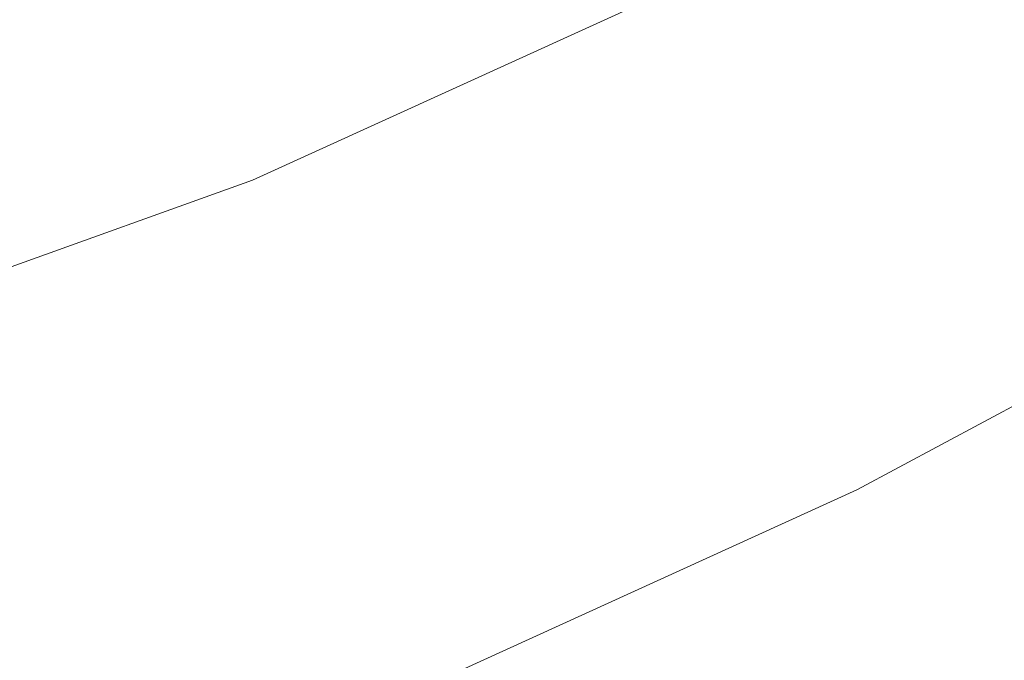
# Model space of a CAD drawing. Extents: x 1620613 to 1693141, y 557269 to 607790.
# Tile 158 of 256: x 1620816.599 to 1620817.839, y 607274.873 to 607275.68. Entities that reach past the tile are written whole.
import ezdxf

# ---------------------------------------------------------------- set-up
doc = ezdxf.new("R2010")
doc.units = 0
doc.header["$LTSCALE"] = 10
doc.header["$MEASUREMENT"] = 0
doc.linetypes.add('DGN Style 2', pattern=[7.346996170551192, 4.408197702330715, -2.938798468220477])
doc.linetypes.add('DGN Style 3', pattern=[10.28579463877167, 7.346996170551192, -2.938798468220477])
for name, color, linetype, lineweight in [('BD_X_Building', 241, 'Continuous', 0), ('DT_X_Contour_Minor', 136, 'DGN Style 3', 0), ('SV_X_Top_of_Bank', 97, 'DGN Style 2', 0)]:
    doc.layers.add(name, color=color, linetype=linetype, lineweight=lineweight)

# ---------------------------------------------------------------- blocks, each defined once
blk = doc.blocks.new('*U1004')
at = {"layer": 'DT_X_Contour_Minor', "transparency": 33554559, "flags": 128}
for points, elevation in [([(-12.97496903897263, 53.37573901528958), (-18.23852390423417, 49.62931276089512), (-19.27099995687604, 48.89497000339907), (-20.11261888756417, 48.29755298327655), (-20.76338069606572, 47.83706170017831), (-21.22328538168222, 47.51349615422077), (-22.19522171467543, 46.83322234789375), (-22.74166912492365, 46.39068553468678), (-23.65205910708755, 45.57328044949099), (-24.92639166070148, 44.38100709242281), (-26.56466678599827, 42.81386546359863), (-31.41865721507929, 38.13499675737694), (-33.06481164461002, 36.56212443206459), (-34.36278211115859, 35.35265898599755), (-35.31256861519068, 34.50660041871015), (-35.91417115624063, 34.02394873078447), (-37.05419931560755, 33.22142006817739), (-37.44686802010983, 32.9528959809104), (-37.76985301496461, 32.7492202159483), (-38.02315429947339, 32.6103927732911), (-38.20677187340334, 32.53641365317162), (-38.60350712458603, 32.42560042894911), (-38.78020298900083, 32.35138943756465), (-39.0127391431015, 32.21186638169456), (-39.30111558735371, 32.00703126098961), (-39.64533232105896, 31.73688407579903), (-40.63769733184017, 30.92940882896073), (-41.02660875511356, 30.65951587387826), (-41.44906926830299, 30.45544344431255), (-41.90507887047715, 30.31719153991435), (-42.39463756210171, 30.24476016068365), (-43.74485952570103, 30.13937051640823), (-44.25464801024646, 30.10434035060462), (-44.7713469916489, 30.07829208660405), (-45.2949564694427, 30.06122572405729), (-45.82547644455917, 30.05314126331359), (-48.31736081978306, 30.03637154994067), (-50.71730723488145, 29.00671070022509), (-51.34218582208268, 28.73839608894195), (-52.18827312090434, 28.37473547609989), (-53.25556913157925, 27.91572886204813), (-54.54407385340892, 27.36137624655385), (-58.27503139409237, 25.75597460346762), (-59.63144519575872, 25.16984402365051), (-60.90246844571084, 24.61550351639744), (-62.08810114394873, 24.09295308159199), (-63.18834329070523, 23.60219271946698), (-66.00846827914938, 22.33588518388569), (-67.12218662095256, 21.83661336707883), (-68.34824790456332, 21.28852856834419), (-69.68665212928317, 20.6916307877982), (-71.13739929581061, 20.04592002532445), (-75.15584899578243, 18.25894068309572), (-76.6348157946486, 17.60056028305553), (-78.05787891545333, 16.96565358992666), (-79.42503835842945, 16.35422060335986), (-80.73629412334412, 15.7662613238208), (-84.15843792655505, 14.22966818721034), (-85.416614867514, 13.66403341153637), (-86.62453783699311, 13.11957393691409), (-87.78220683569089, 12.59628976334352), (-88.88962186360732, 12.09418089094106), (-91.77572330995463, 10.78345763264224), (-92.85674899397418, 10.29300645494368), (-93.93524996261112, 9.804695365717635), (-95.01122621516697, 9.31852436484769), (-96.08467775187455, 8.83449345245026), (-98.94384889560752, 7.546597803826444), (-99.9229301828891, 7.105634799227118), (-100.7157956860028, 6.74866752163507), (-101.32244540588, 6.475695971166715), (-101.7428793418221, 6.286720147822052), (-102.6157487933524, 5.894778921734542), (-102.9645121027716, 5.736403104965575), (-103.3561499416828, 5.555231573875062), (-103.7906623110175, 5.351264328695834), (-104.2680492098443, 5.124501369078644), (-105.5982469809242, 4.489405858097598), (-106.0508482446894, 4.273533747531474), (-106.4110037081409, 4.102239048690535), (-106.6787133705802, 3.975521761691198), (-106.8539772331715, 3.893381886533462), (-107.1980864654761, 3.7337787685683), (-107.3863440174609, 3.647221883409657), (-107.6930347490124, 3.507253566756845), (-108.1181586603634, 3.313873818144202), (-108.661715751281, 3.067082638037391), (-110.7965216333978, 2.098481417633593), (-111.1732024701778, 1.927646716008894), (-111.399154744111, 1.825253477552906), (-111.4743784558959, 1.791301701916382), (-111.4740036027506, 1.792018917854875), (-111.47424429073, 1.79208132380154), (-111.4752474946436, 1.791730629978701), (-111.4770132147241, 1.790966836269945), (-111.4898997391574, 1.784883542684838), (-111.4918796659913, 1.783998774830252), (-111.4932398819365, 1.783446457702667), (-111.4939803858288, 1.783226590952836), (-111.4951287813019, 1.783083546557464), (-111.4958629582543, 1.782857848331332), (-111.4972041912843, 1.782288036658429), (-111.4991524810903, 1.781374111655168), (-111.5017078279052, 1.780116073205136), (-111.5093314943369, 1.776302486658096), (-111.5127833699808, 1.774572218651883), (-111.5174212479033, 1.772241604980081), (-111.523245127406, 1.76931064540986), (-111.5302550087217, 1.765779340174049), (-111.5657351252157, 1.747899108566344), (-111.6409026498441, 1.582705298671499), (-111.7199048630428, 1.406909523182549), (-111.9246968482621, 0.9503195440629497), (-112.2552786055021, 0.2129353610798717), (-112.7116501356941, -0.8052430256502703), (-114.0963605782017, -3.894777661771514), (-114.6758191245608, -5.047626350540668), (-115.3756619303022, -6.189021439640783), (-116.1958889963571, -7.318962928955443), (-117.13650032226, -8.43745081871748), (-119.8053095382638, -11.40481372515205), (-120.6890922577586, -12.38773940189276), (-121.3388335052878, -13.11099425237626), (-121.7545332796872, -13.57457827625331), (-121.936191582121, -13.77849147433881), (-122.1085584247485, -13.97603223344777), (-122.1659047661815, -14.04122878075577), (-122.208668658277, -14.08866285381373), (-122.2368501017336, -14.11833445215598), (-122.2504490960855, -14.13024357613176), (-122.2672698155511, -14.13831794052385), (-122.5394817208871, -14.30356690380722), (-123.3435018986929, -14.79325802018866), (-124.6793303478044, -15.60739128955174), (-126.5469670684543, -16.74596671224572), (-132.2364093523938, -20.21475737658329), (-134.105265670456, -21.35392835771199), (-135.4447529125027, -22.1698483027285), (-136.2548710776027, -22.6625172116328), (-136.535620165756, -22.83193508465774), (-136.5784589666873, -22.85271469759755), (-136.9735989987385, -23.04533367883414), (-138.1268899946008, -23.60760591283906), (-140.0383319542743, -24.53953139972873), (-142.7079248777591, -25.84111013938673), (-150.8377072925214, -29.80485778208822), (-153.553987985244, -31.12529474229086), (-155.6054932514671, -32.11379489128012), (-156.9922230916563, -32.77035822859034), (-157.7141775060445, -33.09498475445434), (-158.7530220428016, -33.51807307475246), (-159.1169006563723, -33.66791115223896), (-159.429403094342, -33.80010914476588), (-159.6905293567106, -33.914667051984), (-159.900279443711, -34.01158487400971), (-160.3911114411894, -34.24651228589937), (-160.6043641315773, -34.31711445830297), (-160.875998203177, -34.35272541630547), (-161.2060136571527, -34.35334516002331), (-161.5944104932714, -34.31897368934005), (-162.7079772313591, -34.18066148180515), (-163.2592593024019, -34.23995228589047), (-164.0779304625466, -34.5215588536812), (-165.1639907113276, -35.02548118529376), (-166.5174400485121, -35.75171928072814), (-170.4831570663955, -37.98477522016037), (-171.9733739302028, -38.79770512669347), (-173.4697367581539, -39.56170289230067), (-174.9722455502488, -40.27676851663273), (-176.4809003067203, -40.94290199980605), (-180.5121742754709, -42.65401510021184), (-181.9454305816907, -43.25916436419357), (-183.2217440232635, -43.79127733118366), (-184.3411146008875, -44.25035400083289), (-185.3035423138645, -44.63639437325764), (-187.6607590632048, -45.56845363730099), (-188.439663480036, -45.87757573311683), (-189.0084641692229, -46.10589757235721), (-189.3671611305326, -46.25341915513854), (-189.5157543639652, -46.32014048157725), (-189.6318646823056, -46.39033034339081), (-189.947246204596, -46.58210706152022), (-190.8063080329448, -47.10479481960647), (-192.2090501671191, -47.95839361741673), (-194.1554726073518, -49.14290345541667), (-200.070839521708, -52.74281107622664), (-202.0672929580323, -53.95756140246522), (-203.620128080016, -54.90188166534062), (-204.7293448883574, -55.57577186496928), (-205.3949433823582, -55.97923200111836), (-206.5783816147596, -56.69455228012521), (-207.1627002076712, -57.0351443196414), (-208.0280773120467, -57.52043022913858), (-209.1745129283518, -58.15041000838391), (-210.602007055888, -58.92508365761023), (-217.9194495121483, -62.87784638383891), (-219.0398206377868, -63.30538070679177), (-219.2505596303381, -63.38580907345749), (-219.4026175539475, -63.44386517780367), (-219.4959944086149, -63.4795490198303), (-219.5306901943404, -63.49286059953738), (-219.5449708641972, -63.49852846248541), (-219.9455073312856, -63.65250679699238), (-221.1364062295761, -64.11019090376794), (-223.1176675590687, -64.87158078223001), (-225.8892913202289, -65.93667643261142), (-234.3341045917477, -69.18187252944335), (-237.1589949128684, -70.26825595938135), (-239.3000559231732, -71.09350917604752), (-240.7572876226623, -71.65763217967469), (-241.5306900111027, -71.96062497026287), (-242.6813239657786, -72.4204321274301), (-243.1614611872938, -72.6108825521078), (-243.7388973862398, -72.8373784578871), (-244.4136325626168, -73.09991984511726), (-245.1856667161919, -73.39850671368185), (-247.3741564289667, -74.24279900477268), (-248.1301286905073, -74.5302451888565), (-248.7566781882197, -74.75936452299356), (-249.2538049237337, -74.9301570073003), (-249.621508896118, -75.04262264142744), (-250.4294891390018, -75.2647618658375), (-250.7628191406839, -75.3474297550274), (-251.1568239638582, -75.42882900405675), (-251.6115036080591, -75.50895961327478), (-252.1268580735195, -75.58782158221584), (-253.5820364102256, -75.79642864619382), (-253.8311110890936, -75.9429288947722), (-253.486951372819, -76.22597434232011), (-252.5495572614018, -76.64556498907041), (-251.0189287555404, -77.20170083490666), (-246.146273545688, -78.86679002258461), (-244.4649413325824, -79.35867311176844), (-243.0754360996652, -79.58550548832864), (-241.9777578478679, -79.54728715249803), (-241.1719065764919, -79.2440181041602), (-239.4120724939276, -78.08189969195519), (-238.3887614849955, -77.9497620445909), (-236.63870402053, -78.42493791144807), (-234.1619001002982, -79.50742729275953), (-230.958349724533, -81.19723018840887), (-221.4465534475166, -86.51312259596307), (-218.2689537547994, -88.2483904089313), (-215.870001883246, -89.46727454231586), (-214.2496978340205, -90.16977499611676), (-213.4080416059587, -90.35589177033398), (-212.2018220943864, -90.16369159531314), (-211.7173712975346, -90.05016763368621), (-211.1686835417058, -89.85374587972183), (-210.5557588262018, -89.5744263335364), (-209.8785971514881, -89.2122089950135), (-207.9871834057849, -88.13576570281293), (-207.2598276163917, -87.73568616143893), (-206.4963205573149, -87.3427800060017), (-205.6966622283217, -86.95704723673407), (-204.8608526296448, -86.57848785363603), (-202.5838253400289, -85.5785606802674), (-201.6978803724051, -85.19815493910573), (-200.7478159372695, -84.80688309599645), (-199.7336320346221, -84.40474515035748), (-198.6553286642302, -83.99174110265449), (-195.6943603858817, -82.8759088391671), (-194.6341527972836, -82.46128209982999), (-193.6742562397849, -82.05427607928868), (-192.8146707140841, -81.65489077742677), (-192.0553962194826, -81.26312619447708), (-190.164412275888, -80.22858159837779), (-189.4299198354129, -79.8490462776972), (-188.6446804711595, -79.48634876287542), (-187.8086941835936, -79.14048905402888), (-186.9219609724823, -78.81146715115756), (-184.489676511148, -77.95652581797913), (-183.6682467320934, -77.66674950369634), (-183.0281707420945, -77.43862656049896), (-182.5694485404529, -77.27215698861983), (-182.2920801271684, -77.16734078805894), (-181.7942360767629, -76.97003541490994), (-181.4727164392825, -76.8460657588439), (-180.8815405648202, -76.62213582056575), (-180.020708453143, -76.29824559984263), (-178.8902201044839, -75.87439509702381), (-175.5160428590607, -74.6108467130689), (-174.1374128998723, -74.0889399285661), (-172.5321559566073, -73.47088086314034), (-170.7002720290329, -72.75666951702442), (-168.6417611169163, -71.9463058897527), (-162.8502293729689, -69.65713317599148), (-160.9177755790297, -68.89397842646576), (-159.4640630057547, -68.32139371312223), (-158.4890916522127, -67.93937903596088), (-157.9928615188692, -67.74793439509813), (-157.3079027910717, -67.49150873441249), (-156.9997807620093, -67.3549183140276), (-156.5891337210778, -67.13746629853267), (-156.0759616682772, -66.83915268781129), (-155.4602646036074, -66.45997748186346), (-153.681705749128, -65.34102813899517), (-152.9905622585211, -64.92661636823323), (-152.2510509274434, -64.52259306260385), (-151.4631717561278, -64.12895822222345), (-150.6269247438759, -63.74571184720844), (-148.3324422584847, -62.73757280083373), (-147.3215041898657, -62.30315822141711), (-146.0095518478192, -61.75601876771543), (-144.396585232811, -61.09615443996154), (-142.4826043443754, -60.32356523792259), (-136.9773029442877, -58.1130275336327), (-135.0877443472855, -57.36494984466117), (-133.5480446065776, -56.7786200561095), (-132.3582037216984, -56.35403816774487), (-131.5182216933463, -56.09120417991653), (-129.7447480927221, -55.60597741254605), (-129.1324703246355, -55.42479296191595), (-128.6257422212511, -55.24515968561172), (-128.2245637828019, -55.06707758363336), (-127.9289350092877, -54.89054665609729), (-127.281324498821, -54.42186574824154), (-127.0331768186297, -54.27186610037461), (-126.774441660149, -54.17337783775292), (-126.5051190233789, -54.12640096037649), (-126.2252089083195, -54.1309354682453), (-125.4646652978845, -54.21170933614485), (-125.184771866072, -54.25412879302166), (-124.9154992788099, -54.32080676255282), (-124.6568475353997, -54.41174324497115), (-124.4088166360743, -54.52693824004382), (-123.2761210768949, -55.12111808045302), (-120.9683138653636, -54.07985642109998), (-120.5213954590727, -53.87953848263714), (-120.1697004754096, -53.72483966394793), (-119.9132289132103, -53.61575996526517), (-119.7519807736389, -53.55229938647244), (-119.448950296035, -53.44389666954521), (-119.3324112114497, -53.39908423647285), (-119.2100668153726, -53.34594897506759), (-119.0819171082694, -53.28449088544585), (-118.9479620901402, -53.21470996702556), (-118.5830082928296, -53.01753041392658), (-118.4615150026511, -52.95206241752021), (-118.3707504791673, -52.90354309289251), (-118.310714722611, -52.87197244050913), (-118.2814077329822, -52.85735045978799), (-118.2442274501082, -52.84095674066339), (-118.2223975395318, -52.83138939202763), (-118.1847930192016, -52.81498263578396), (-118.1314138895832, -52.79173647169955), (-118.0622601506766, -52.76165089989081), (-117.8568173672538, -52.67230349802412), (-117.7893088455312, -52.64283211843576), (-117.7408653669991, -52.62142853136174), (-117.7114869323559, -52.60809273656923), (-117.7011735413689, -52.60282473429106), (-117.6990912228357, -52.59953378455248), (-117.6219161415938, -52.56608089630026), (-117.3919526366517, -52.46819044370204), (-117.0092007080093, -52.30586242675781), (-116.4736603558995, -52.07909684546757), (-114.8418348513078, -51.38847187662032), (-114.2584243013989, -51.13975300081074), (-113.7320617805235, -50.91156510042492), (-113.2627472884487, -50.70390817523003), (-112.8504808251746, -50.51678222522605), (-111.827167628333, -50.04515432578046), (-111.4299765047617, -49.86301165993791), (-111.0058880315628, -49.67030458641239), (-110.554902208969, -49.46703310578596), (-110.0770190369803, -49.25319721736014), (-108.7668007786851, -48.66888230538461), (-108.1837557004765, -48.40975003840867), (-107.4172841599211, -48.07058942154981), (-106.4673861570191, -47.65140045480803), (-105.3340616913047, -47.1521831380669), (-102.0672944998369, -45.7142324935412), (-100.8118101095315, -45.16053824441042), (-99.49543233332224, -44.57791848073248), (-98.11816117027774, -43.96637320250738), (-96.6799966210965, -43.32590240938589), (-92.76369997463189, -41.5794129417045), (-91.26805140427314, -40.91111520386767), (-89.7183281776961, -40.21608909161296), (-88.11453029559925, -39.49433460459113), (-86.45665775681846, -38.74585174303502), (-81.96356477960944, -36.71425961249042), (-80.376238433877, -35.99667696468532), (-78.98407913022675, -35.36762311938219), (-77.78708686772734, -34.82709807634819), (-76.78526164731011, -34.37510183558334), (-74.37395044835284, -33.28781693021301), (-73.40075753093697, -32.84989111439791), (-72.28966217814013, -32.35157734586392), (-71.0406643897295, -31.79287562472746), (-69.65376416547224, -31.17378595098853), (-65.77149365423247, -29.44236288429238), (-64.39948722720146, -28.82964148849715), (-63.19517082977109, -28.29004460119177), (-62.15854446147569, -27.82357222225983), (-61.28960812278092, -27.43022435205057), (-59.19603125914, -26.4787960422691), (-58.48592494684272, -26.15550063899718), (-57.92578865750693, -25.89918566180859), (-57.5156223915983, -25.70985111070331), (-57.25542614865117, -25.58749698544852), (-56.76152953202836, -25.35052655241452), (-56.57630622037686, -25.26119396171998), (-56.39105874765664, -25.1709240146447), (-56.20578711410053, -25.07971671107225), (-56.02049131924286, -24.98757205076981), (-55.52633698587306, -24.74060314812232), (-55.30042485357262, -24.63030785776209), (-54.99330420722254, -24.48464866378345), (-54.60497504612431, -24.30362556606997), (-54.13543737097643, -24.08723856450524), (-52.77505888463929, -23.46305468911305), (-52.32862941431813, -23.25845270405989), (-52.00962486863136, -23.11278465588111), (-51.81804524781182, -23.02605054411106), (-51.75389055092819, -22.99825036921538), (-51.7527112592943, -23.00269515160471), (-51.74679713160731, -23.0014682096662), (-51.72993921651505, -22.99445379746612), (-51.70213751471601, -22.98165191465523), (-51.66339202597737, -22.96306256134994), (-51.54547900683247, -22.90577432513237), (-51.4807063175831, -22.87435065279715), (-51.37482301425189, -22.82304581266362), (-51.22782909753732, -22.75185980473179), (-51.03972456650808, -22.66079262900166), (-50.06597865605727, -22.18942308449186), (-49.91738080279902, -19.29318748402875), (-49.7747274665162, -18.57272255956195), (-49.41045225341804, -17.65257161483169), (-48.82455516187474, -16.53273464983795), (-48.01703619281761, -15.21321166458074), (-45.56815643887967, -11.42823567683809), (-44.5813649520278, -10.10869638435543), (-43.4576503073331, -8.988810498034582), (-42.19701250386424, -8.068578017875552), (-40.79945154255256, -7.347998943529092), (-36.8900581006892, -5.692659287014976), (-35.57871418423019, -5.137401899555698), (-34.57672751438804, -4.713134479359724), (-33.88409809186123, -4.419857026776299), (-33.50082591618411, -4.257569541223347), (-32.89124311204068, -3.999456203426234), (-32.47245559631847, -3.751525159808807), (-31.67328015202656, -3.201317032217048), (-30.49371677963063, -2.348831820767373), (-28.93376547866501, -1.194069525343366), (-24.26671143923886, 2.288332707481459), (-22.57535403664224, 3.526794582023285), (-21.00157235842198, 4.630378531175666), (-19.54536640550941, 5.599084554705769), (-18.20673617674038, 6.432912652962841), (-14.79382320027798, 8.476617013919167), (-13.65435439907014, 9.162094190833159), (-12.79563272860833, 9.68574745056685), (-12.21765818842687, 10.04757679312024), (-11.9204307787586, 10.24758221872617), (-11.50215386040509, 10.5651647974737), (-11.15945073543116, 10.78888552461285), (-10.4450490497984, 11.22186077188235), (-9.358948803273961, 11.86409053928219), (-7.901149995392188, 12.71557482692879), (-3.518088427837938, 15.26520562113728), (-1.963884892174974, 16.17127600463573), (-0.5885704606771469, 16.97726405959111), (0.6078548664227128, 17.683169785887), (1.625391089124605, 18.28899318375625), (4.100302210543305, 19.77107914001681), (5.143483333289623, 20.40318336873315), (6.416843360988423, 21.18793158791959), (7.920382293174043, 22.12532379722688), (9.654100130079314, 23.21535999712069), (14.58425290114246, 26.32564851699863), (16.28994077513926, 27.41252801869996), (17.70938981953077, 28.34045013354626), (18.84260003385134, 29.10941486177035), (19.68957141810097, 29.71942220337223), (21.56651000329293, 31.13416526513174), (22.22825845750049, 31.49463311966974), (22.80579988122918, 31.51497938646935), (23.29913427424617, 31.19520406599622), (23.70826163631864, 30.5353071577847), (25.42103958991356, 26.66217121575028)], -0.1999585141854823), ([(-15.21616715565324, 53.13950447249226), (-19.81874134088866, 49.86354265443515), (-20.72156229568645, 49.22141635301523), (-21.45749336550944, 48.69902108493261), (-22.02653455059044, 48.29635685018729), (-22.42868585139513, 48.01342364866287), (-23.27856947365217, 47.41857648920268), (-23.80416834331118, 46.98556298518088), (-24.74355223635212, 46.13265784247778), (-26.09672115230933, 44.85986106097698), (-27.86367509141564, 43.16717264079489), (-33.12726562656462, 38.09348133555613), (-34.87997650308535, 36.41065848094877), (-36.19041623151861, 35.16745839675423), (-37.05858481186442, 34.36388108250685), (-37.48448224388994, 33.99992653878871), (-38.03051386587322, 33.61554478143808), (-38.21858775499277, 33.48693160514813), (-38.37328570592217, 33.38937839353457), (-38.49460771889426, 33.32288514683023), (-38.5825537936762, 33.28745186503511), (-38.77257540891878, 33.23437640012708), (-38.88521126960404, 33.17604471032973), (-39.08060264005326, 33.04085623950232), (-39.3587495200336, 32.82881098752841), (-39.71965190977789, 32.53990895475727), (-40.79239896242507, 31.66702782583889), (-41.21281239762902, 31.37527341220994), (-41.66949241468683, 31.15467101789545), (-42.16243901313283, 31.00522064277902), (-42.6916521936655, 30.92692228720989), (-44.15124278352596, 30.8129960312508), (-44.65910627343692, 30.77541925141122), (-45.08800380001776, 30.74813360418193), (-45.43793536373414, 30.73113908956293), (-45.7089009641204, 30.72443570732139), (-46.78915318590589, 30.71716589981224), (-50.25550565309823, 29.22997960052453), (-51.06818505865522, 28.88110715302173), (-52.02064364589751, 28.47185536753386), (-53.11288141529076, 28.00222424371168), (-54.34489836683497, 27.47221378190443), (-57.81664914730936, 25.97834676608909), (-59.108489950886, 25.4196177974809), (-60.38019927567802, 24.86383115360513), (-61.63177712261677, 24.31098683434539), (-62.86322349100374, 23.76108483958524), (-66.12023850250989, 22.29860262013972), (-67.36429721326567, 21.74074830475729), (-68.65371208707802, 21.16404702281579), (-69.9884831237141, 20.56849877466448), (-71.36861032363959, 19.95410356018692), (-75.10942440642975, 18.29058703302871), (-76.51567851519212, 17.66446206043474), (-77.92883027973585, 17.03372453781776), (-79.34887969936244, 16.39837446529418), (-80.77582677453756, 15.75841184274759), (-84.59021584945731, 14.04569478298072), (-85.96780275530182, 13.42649090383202), (-87.23977166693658, 12.8534170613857), (-88.40612258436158, 12.32647325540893), (-89.46685550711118, 11.84565948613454), (-92.15465264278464, 10.62499615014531), (-93.16140094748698, 10.16824392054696), (-94.16579800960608, 9.713484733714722), (-95.16784382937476, 9.260718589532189), (-96.16753840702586, 8.809945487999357), (-98.83025562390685, 7.610541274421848), (-99.75191201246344, 7.19545492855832), (-100.5198432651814, 6.84974905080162), (-101.1340493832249, 6.573423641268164), (-101.5945303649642, 6.366478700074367), (-102.6175128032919, 5.907132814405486), (-103.011255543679, 5.728681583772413), (-103.425246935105, 5.537837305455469), (-103.8594869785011, 5.334599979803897), (-104.3139756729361, 5.1189696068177), (-105.5529437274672, 4.527431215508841), (-105.9805033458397, 4.32358178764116), (-106.3339561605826, 4.1556872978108), (-106.613302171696, 4.023747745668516), (-106.818541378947, 3.927763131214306), (-107.2670368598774, 3.719744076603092), (-107.4843943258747, 3.619638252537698), (-107.8000951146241, 3.475335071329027), (-108.2141392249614, 3.286834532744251), (-108.7265266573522, 3.054136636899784), (-110.2240175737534, 2.374679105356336), (-110.7152033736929, 2.152073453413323), (-111.0656425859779, 1.993849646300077), (-111.2753352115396, 1.900007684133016), (-111.3442812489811, 1.870547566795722), (-111.3404752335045, 1.87782971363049), (-111.3429190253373, 1.878463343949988), (-111.3531049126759, 1.874902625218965), (-111.371032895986, 1.867147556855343), (-111.3967029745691, 1.855198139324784), (-111.4754793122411, 1.817740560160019), (-111.5018743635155, 1.805381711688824), (-111.5219772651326, 1.796398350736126), (-111.5357880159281, 1.79079047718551), (-111.5433066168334, 1.788558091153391), (-111.5549666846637, 1.787105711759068), (-111.5624210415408, 1.784814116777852), (-111.5760390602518, 1.779028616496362), (-111.5958207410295, 1.769749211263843), (-111.6217660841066, 1.756975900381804), (-111.6991718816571, 1.718255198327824), (-111.7342200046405, 1.700687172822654), (-111.7813100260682, 1.677023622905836), (-111.8404419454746, 1.647264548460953), (-111.9116157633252, 1.611409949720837), (-112.2718580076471, 1.429865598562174), (-113.0350606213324, -0.2474059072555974), (-113.2177541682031, -0.6502334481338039), (-113.4387479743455, -1.13988542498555), (-113.6980420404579, -1.716361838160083), (-113.9956363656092, -2.379662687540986), (-114.8402882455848, -4.264230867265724), (-115.2146300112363, -4.99066763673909), (-115.7041663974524, -5.756551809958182), (-116.3088974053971, -6.561883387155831), (-117.0288230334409, -7.406662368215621), (-120.6572634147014, -11.44100822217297), (-121.7109238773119, -12.4702595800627), (-121.9242665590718, -12.67251216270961), (-122.1127258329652, -12.838162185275), (-122.2763016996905, -12.96720964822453), (-122.4149941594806, -13.0596545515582), (-122.7516628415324, -13.25737088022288), (-123.1181484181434, -13.47519358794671), (-123.9651036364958, -13.98037446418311), (-125.2925284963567, -14.77291350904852), (-127.1004229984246, -15.85281072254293), (-132.5621011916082, -19.11568085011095), (-134.3564604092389, -20.18775530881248), (-135.643279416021, -20.95682608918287), (-136.4225582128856, -21.4228931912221), (-136.6942967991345, -21.5859566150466), (-136.7422127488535, -21.61678750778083), (-136.7928334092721, -21.64935871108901), (-136.9087584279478, -21.72394915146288), (-137.0899878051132, -21.84055882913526), (-137.3365215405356, -21.99918774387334), (-138.0810173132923, -22.47822383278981), (-138.3978712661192, -22.6746115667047), (-138.790061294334, -22.90449770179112), (-139.2575873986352, -23.16788223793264), (-139.8004495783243, -23.46476517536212), (-142.5095905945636, -24.92838181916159), (-153.1870326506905, -30.13426355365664), (-155.2248335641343, -31.12493864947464), (-156.7621897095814, -31.86587176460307), (-157.7991010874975, -32.35706289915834), (-158.3355676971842, -32.59851205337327), (-159.0988856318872, -32.90938715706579), (-159.3740378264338, -33.02320973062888), (-159.6270059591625, -33.13152112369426), (-159.8577900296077, -33.23432133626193), (-160.0663900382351, -33.33161036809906), (-160.5930779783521, -33.58369954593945), (-160.8051329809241, -33.66154300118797), (-161.0462820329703, -33.70600648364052), (-161.3165251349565, -33.71708999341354), (-161.615862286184, -33.69479353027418), (-162.4528867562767, -33.59082966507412), (-162.9269289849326, -33.66899306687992), (-163.721287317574, -33.98145617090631), (-164.8359617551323, -34.52821897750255), (-166.2709522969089, -35.30928148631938), (-170.5246818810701, -37.7045144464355), (-172.1231266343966, -38.57648387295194), (-173.7281637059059, -39.39596743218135), (-175.339793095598, -40.16296512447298), (-176.9580148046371, -40.87747694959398), (-181.2820624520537, -42.71286066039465), (-182.7909117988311, -43.35069092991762), (-184.0744241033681, -43.88764395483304), (-185.1325993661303, -44.32371973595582), (-185.9654375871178, -44.65891827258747), (-187.8858901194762, -45.41827804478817), (-188.520472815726, -45.67012349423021), (-188.9838815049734, -45.85614001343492), (-189.2761161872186, -45.97632760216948), (-189.3971768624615, -46.0306862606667), (-189.4917733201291, -46.08787077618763), (-189.8211518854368, -46.28819430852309), (-190.7383402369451, -46.84627651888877), (-192.2433383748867, -47.76211740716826), (-194.3361462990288, -49.03571697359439), (-200.7007138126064, -52.90899405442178), (-202.8180694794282, -54.19743101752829), (-204.3967108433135, -55.15778409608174), (-205.4366379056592, -55.79005328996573), (-205.9378506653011, -56.09423859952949), (-206.5561322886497, -56.46795424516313), (-206.8614067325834, -56.64589492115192), (-207.3135188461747, -56.89943021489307), (-207.912468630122, -57.22856012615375), (-208.6582560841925, -57.63328465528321), (-212.4812187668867, -59.69838656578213), (-217.9525532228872, -61.78625121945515), (-218.9816974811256, -62.17902329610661), (-219.7242726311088, -62.46254038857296), (-220.1802786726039, -62.63680249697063), (-220.3497156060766, -62.70180962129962), (-220.4194552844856, -62.72948864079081), (-220.8007980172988, -62.87632058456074), (-221.8925214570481, -63.29605715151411), (-223.6946256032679, -63.98869834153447), (-226.2071104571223, -64.95424415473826), (-233.8542443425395, -67.8929058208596), (-236.4554405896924, -68.89391066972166), (-238.5236789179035, -69.69292896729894), (-240.0589593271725, -70.28996071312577), (-241.0612818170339, -70.68500590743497), (-243.0235312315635, -71.46914435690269), (-243.7578034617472, -71.7613185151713), (-244.4889330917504, -72.04973715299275), (-245.2169201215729, -72.33440027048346), (-245.9417645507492, -72.61530786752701), (-247.8704928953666, -73.35938743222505), (-248.5630352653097, -73.6199460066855), (-249.1941161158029, -73.8435620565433), (-249.7637354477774, -74.0302355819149), (-250.271893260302, -74.17996658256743), (-251.5450320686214, -74.52999255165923), (-252.0702619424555, -74.6602527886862), (-252.691097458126, -74.78851402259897), (-253.4075386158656, -74.91477625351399), (-254.2195854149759, -75.03903948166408), (-256.5125177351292, -75.36774275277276), (-256.9049860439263, -75.59858398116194), (-256.3626917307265, -76.04458021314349), (-254.8856347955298, -76.705731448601), (-252.4738152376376, -77.58203768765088), (-244.7959462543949, -80.20572766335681), (-242.204642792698, -81.01907846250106), (-240.1891341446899, -81.49136337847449), (-238.7494203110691, -81.62258241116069), (-237.8855012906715, -81.41273556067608), (-236.3494436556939, -80.39838944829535), (-235.4562545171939, -80.28305411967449), (-233.928730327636, -80.69780771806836), (-231.7668710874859, -81.64265024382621), (-228.9706767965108, -83.11758169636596), (-220.6683786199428, -87.75751747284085), (-217.8834685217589, -89.27032145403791), (-215.7554618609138, -90.32878156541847), (-214.2843586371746, -90.93289780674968), (-213.4701588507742, -91.08267017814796), (-212.174830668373, -90.87627134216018), (-211.6545913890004, -90.75436087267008), (-211.0653696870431, -90.54342859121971), (-210.4071655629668, -90.2434744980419), (-209.6799790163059, -89.85449859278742), (-207.6488383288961, -88.69853376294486), (-206.8963358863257, -88.28145190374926), (-206.1621840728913, -87.89717994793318), (-205.4463828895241, -87.54571789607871), (-204.7489323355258, -87.22706574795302), (-202.9135316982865, -86.42107322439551), (-202.161806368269, -86.10027413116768), (-201.2831808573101, -85.74237124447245), (-200.277655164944, -85.347364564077), (-199.1452292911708, -84.91525409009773), (-195.9562267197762, -83.71348776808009), (-194.8143689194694, -83.26692920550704), (-193.7805474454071, -82.82857825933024), (-192.8547622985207, -82.39843492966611), (-192.0370134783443, -81.97649921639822), (-190.0003983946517, -80.86228080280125), (-189.2093401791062, -80.45351616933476), (-188.3636268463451, -80.06288607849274), (-187.4632583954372, -79.69039053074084), (-186.5082348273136, -79.33602952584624), (-183.88863182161, -78.41524623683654), (-183.0039409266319, -78.10315325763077), (-182.3145704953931, -77.85746178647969), (-181.8205205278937, -77.67817182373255), (-181.5217910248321, -77.56528336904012), (-180.9856063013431, -77.35278283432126), (-180.6732185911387, -77.23195806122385), (-180.1381940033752, -77.02885914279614), (-179.3805325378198, -76.74348607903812), (-178.4002341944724, -76.37583887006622), (-175.4892561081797, -75.28574745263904), (-174.2415284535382, -74.81242216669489), (-172.6815790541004, -74.21001487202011), (-170.8094079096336, -73.47852556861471), (-168.6250150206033, -72.6179542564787), (-162.3836716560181, -70.15098807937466), (-160.3075015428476, -69.33094668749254), (-158.7599987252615, -68.72104714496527), (-157.7411632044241, -68.32128945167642), (-157.2509949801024, -68.131673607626), (-156.6487694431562, -67.906220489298), (-156.3778641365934, -67.78612823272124), (-156.0168173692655, -67.59494130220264), (-155.5656291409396, -67.33265969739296), (-155.0242994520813, -66.99928341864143), (-153.4605650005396, -66.01548710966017), (-152.8529017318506, -65.65113033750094), (-152.2027127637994, -65.29590725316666), (-151.5099980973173, -64.94981785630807), (-150.7747577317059, -64.61286214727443), (-148.7574158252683, -63.72649183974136), (-147.8165163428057, -63.32364140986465), (-146.5068243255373, -62.77986785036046), (-144.8283397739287, -62.09517116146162), (-142.7810626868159, -61.26955134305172), (-136.8299337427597, -58.88000098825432), (-134.7873558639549, -58.07134284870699), (-133.1229689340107, -57.4375311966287), (-131.8367729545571, -56.97856603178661), (-130.9287679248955, -56.69444735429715), (-129.0116757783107, -56.16992619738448), (-128.3709055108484, -55.98933264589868), (-127.8864138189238, -55.84094285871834), (-127.5582007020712, -55.72475683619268), (-127.3862661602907, -55.64077457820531), (-127.1361454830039, -55.45976024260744), (-127.0158877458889, -55.40442056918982), (-126.8427050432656, -55.37416230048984), (-126.6165973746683, -55.36898543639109), (-126.3375647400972, -55.38888997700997), (-125.5229110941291, -55.47541062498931), (-125.2490449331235, -55.50724031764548), (-125.0384366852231, -55.53783890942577), (-124.8910863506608, -55.56720640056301), (-124.8069939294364, -55.59534279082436), (-124.5621644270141, -55.72377337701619), (-121.6953630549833, -54.43029862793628), (-121.1401926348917, -54.18145993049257), (-120.7033105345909, -53.98929015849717), (-120.3847167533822, -53.85378931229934), (-120.1844112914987, -53.77495739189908), (-119.8079811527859, -53.64029750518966), (-119.6632141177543, -53.58463066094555), (-119.5112356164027, -53.51862504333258), (-119.3520456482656, -53.44228065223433), (-119.1856442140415, -53.35559748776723), (-118.732291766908, -53.11065735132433), (-118.5813705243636, -53.02933177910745), (-118.4686211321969, -52.96906016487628), (-118.394043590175, -52.92984250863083), (-118.3576378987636, -52.91167881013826), (-118.3114518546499, -52.8913142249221), (-118.2843343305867, -52.87942948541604), (-118.2376212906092, -52.8590487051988), (-118.1713127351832, -52.8301718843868), (-118.0854086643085, -52.79279902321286), (-117.8302037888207, -52.68181000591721), (-117.7463434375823, -52.64520010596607), (-117.6861660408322, -52.61861216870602), (-117.6496715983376, -52.60204619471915), (-117.6368601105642, -52.59550218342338), (-117.634273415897, -52.59141410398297), (-117.5621176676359, -52.55989399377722), (-117.3475904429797, -52.4683997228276), (-116.9906917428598, -52.31693129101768), (-116.4914215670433, -52.10548869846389), (-114.970205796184, -51.46167623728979), (-114.4185916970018, -51.22624495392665), (-113.9046612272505, -51.00281044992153), (-113.4284143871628, -50.79137272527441), (-112.9898511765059, -50.59193177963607), (-111.8705941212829, -50.07608496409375), (-111.4361631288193, -49.87686495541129), (-110.9723129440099, -49.66609004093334), (-110.479043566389, -49.44376022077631), (-109.9563549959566, -49.20987549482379), (-108.5232932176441, -48.57077635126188), (-107.9104807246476, -48.29830772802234), (-107.1468395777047, -47.96022621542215), (-106.2323697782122, -47.55653181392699), (-105.1670713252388, -47.08722452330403), (-102.1251705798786, -45.74825456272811), (-100.9267181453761, -45.21956756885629), (-99.6127864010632, -44.63773405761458), (-98.18337534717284, -44.00275402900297), (-96.63848498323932, -43.31462748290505), (-92.36480493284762, -41.40876133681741), (-90.7662950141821, -40.69468151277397), (-89.1760252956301, -39.98184164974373), (-87.59399577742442, -39.27024174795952), (-86.02020645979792, -38.55988180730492), (-81.83442187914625, -36.66724191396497), (-80.35566188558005, -35.99873885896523), (-79.05872034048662, -35.41270961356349), (-77.94359724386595, -34.90915417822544), (-77.01029259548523, -34.48807255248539), (-74.76390479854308, -33.47515329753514), (-73.82803864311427, -33.05414123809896), (-72.70523102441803, -32.55079450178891), (-71.39548194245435, -31.96511308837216), (-69.89879139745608, -31.29709699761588), (-65.65836132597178, -29.40594118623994), (-64.17550338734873, -28.7438384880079), (-62.90725212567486, -28.17589725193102), (-61.85360754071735, -27.70211747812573), (-61.01456963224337, -27.32249916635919), (-59.06327744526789, -26.43573228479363), (-58.40143171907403, -26.13440883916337), (-57.87936368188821, -25.89551366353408), (-57.49707333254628, -25.71904675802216), (-57.25456067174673, -25.60500812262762), (-56.79423049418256, -25.38414278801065), (-56.61580828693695, -25.29798916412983), (-56.42578929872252, -25.20517729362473), (-56.2241735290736, -25.1057071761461), (-56.01096097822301, -24.99957881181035), (-55.42693180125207, -24.70769217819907), (-55.17584401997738, -24.58463789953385), (-54.86060255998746, -24.43439003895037), (-54.48120742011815, -24.25694859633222), (-54.03765860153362, -24.05231357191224), (-52.76932351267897, -23.47036206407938), (-52.35306644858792, -23.27972813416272), (-52.05554657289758, -23.14428997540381), (-51.8767638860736, -23.0640475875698), (-51.81671838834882, -23.03900097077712), (-51.81491331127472, -23.04580435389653), (-51.80586088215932, -23.04392634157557), (-51.78005740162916, -23.03318976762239), (-51.73750286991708, -23.01359463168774), (-51.67819728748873, -22.98514093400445), (-51.49771433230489, -22.8974529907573), (-51.39857034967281, -22.84935450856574), (-51.23650061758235, -22.77082501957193), (-51.01150513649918, -22.66186452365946), (-50.72358390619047, -22.52247302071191), (-49.23312474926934, -21.80097365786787), (-49.14244847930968, -20.03365444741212), (-49.00203839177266, -19.51154287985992), (-48.6196693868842, -18.70263069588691), (-47.99534146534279, -17.6069178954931), (-47.12905462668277, -16.22440447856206), (-44.4963445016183, -12.15530121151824), (-43.46803317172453, -10.75049285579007), (-42.35763177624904, -9.587895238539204), (-41.16514031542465, -8.667508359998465), (-39.89055878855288, -7.989332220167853), (-36.38222129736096, -6.503810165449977), (-35.20540522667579, -6.00551539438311), (-34.30621013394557, -5.624772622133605), (-33.68463601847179, -5.361581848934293), (-33.34068288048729, -5.215943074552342), (-32.79363581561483, -4.984309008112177), (-32.37782533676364, -4.731976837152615), (-31.5406792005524, -4.148705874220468), (-30.2821974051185, -3.234496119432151), (-28.60237995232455, -1.989347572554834), (-23.56108586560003, 1.772300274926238), (-21.76660683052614, 3.090607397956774), (-20.1641402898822, 4.224292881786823), (-18.75368624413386, 5.173356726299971), (-17.53524469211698, 5.937798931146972), (-14.54208387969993, 7.730149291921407), (-13.53872524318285, 8.334381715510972), (-12.77351994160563, 8.802816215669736), (-12.24646797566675, 9.1354527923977), (-11.95756934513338, 9.332291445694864), (-11.50471077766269, 9.676130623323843), (-11.13367417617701, 9.918347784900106), (-10.3602082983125, 10.38711988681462), (-9.184313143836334, 11.08244692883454), (-7.605988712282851, 12.00432891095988), (-2.860551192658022, 14.76475411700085), (-1.204194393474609, 15.72995997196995), (0.2057978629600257, 16.5552586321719), (1.369425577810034, 17.24065009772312), (2.286688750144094, 17.78613436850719), (4.404237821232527, 19.05421616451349), (5.349744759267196, 19.62845602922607), (6.598103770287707, 20.40011427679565), (8.149314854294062, 21.36919090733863), (10.00337801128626, 22.5356859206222), (15.35134919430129, 25.90956379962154), (17.17177361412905, 27.06607961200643), (18.62206848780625, 28.00521863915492), (19.70223381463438, 28.72698088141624), (20.41226959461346, 29.23136633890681), (21.81219227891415, 30.28655851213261), (22.32136375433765, 30.52013040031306), (22.79893616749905, 30.42945193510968), (23.24490951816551, 30.01452311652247), (23.6592838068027, 29.27534394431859), (25.5192993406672, 25.06925698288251)], 0.2000414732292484)]:
    blk.add_lwpolyline(points, dxfattribs=dict(at, elevation=elevation))

msp = doc.modelspace()

# ---------------------------------------------------------------- linework, layer by layer
at = {"layer": 'BD_X_Building', "extrusion": (-0.0872003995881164, -0.01757193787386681, 0.9960358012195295), "elevation": -150958.6532334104, "flags": 128}
msp.add_lwpolyline([(-275127.2193994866, 1702184.122064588), (-275127.2193994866, 1702158.994261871)], dxfattribs=at)
at = {"layer": 'SV_X_Top_of_Bank', "extrusion": (0.168901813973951, -0.4467975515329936, 0.8785465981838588), "elevation": 3356.978483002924, "flags": 128}
msp.add_lwpolyline([(1730947.770607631, -3965.265990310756), (1730946.805849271, -3964.96904812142), (1730946.663359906, -3964.804005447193), (1730941.67030618, -3965.055207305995), (1730939.350192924, -3965.361981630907), (1730937.749893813, -3967.172645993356), (1730926.574366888, -3968.532772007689), (1730874.446998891, -3968.466137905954), (1730864.586120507, -3969.339779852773), (1730855.732144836, -3969.748913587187), (1730845.815665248, -3968.420788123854), (1730844.088985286, -3969.592587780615), (1730838.536446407, -3969.077424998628), (1730833.231231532, -3969.713117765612)], dxfattribs=at)

# ---------------------------------------------------------------- block references
at = {"layer": 'DT_X_Contour_Minor', "transparency": 33554559}
msp.add_blockref('*U1004', (1621028.060791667, 607365.3311666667, 1050.599958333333), dxfattribs=at)

doc.saveas('drawing.dxf')
